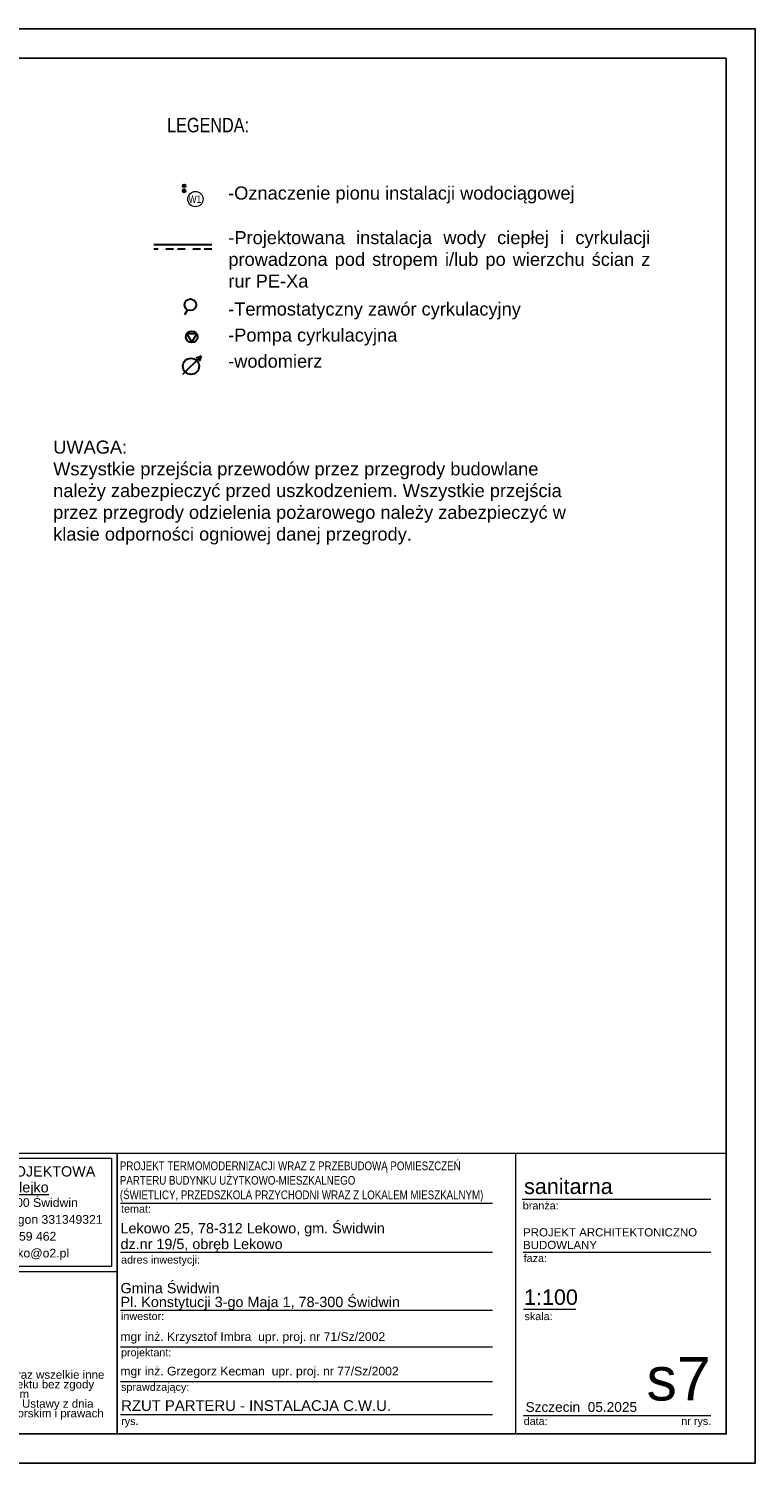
# Model space of a CAD drawing. Extents: x -438200 to -357500, y 15000 to 163871.
# Tile 34 of 148: x -411234 to -396200, y 15000 to 44700. Entities that reach past the tile are written whole.
import ezdxf
from ezdxf.lldxf.tags import DXFTag

# ---------------------------------------------------------------- set-up
doc = ezdxf.new("R2010")
doc.units = 0
doc.header["$MEASUREMENT"] = 0
doc.set_wipeout_variables(frame=1)
doc.linetypes.add('BORDER2', pattern=[22.225, 6.35, -3.175, 6.35, -3.175, 0, -3.175])
doc.layers.get('0').update_dxf_attribs({"color": 252})
for name, color, linetype, lineweight in [('#CIPELA WODA', 240, 'Continuous', 30), ('ARCH TABELA_Nr_Pióra__1', 252, 'Continuous', 25), ('ARCH TABELA_Nr_Pióra__21', 252, 'Continuous', 9), ('ARCH TABELA_Nr_Pióra__7', 252, 'Continuous', 13)]:
    doc.layers.add(name, color=color, linetype=linetype, lineweight=lineweight)
for name, color, linetype in [('#IS_opisy', 7, 'Continuous'), ('#opisy', 7, 'Continuous'), ('_TABELA', 7, 'Continuous'), ('IS_Grafika', 7, 'SOLID'), ('IS_Text_Pion_Wodociag', 7, 'Continuous')]:
    doc.layers.add(name, color=color, linetype=linetype)
for name, color, linetype, true_color in [('IS_Armatura_Wodociag', 7, 'SOLID', 0x000000), ('IS_Ciepła_woda', 1, 'DASHDOT', 0xff0000), ('IS_Cyrkulacja', 7, 'DASHWAVE', 0x800080)]:
    doc.layers.add(name, color=color, linetype=linetype, true_color=true_color)
doc.styles.add('GENERATED_STYLE_5', font='txt')
doc.styles.add('GENERATED_STYLE_7', font='arial.ttf')
doc.styles.add('GENERATED_STYLE_8', font='arial.ttf')
doc.styles.add('GENERATED_STYLE_9', font='arial.ttf')
doc.styles.get("Standard").update_dxf_attribs({"font": 'arial.ttf', "width": 0.8, "bigfont": 'BIGFONT.SHX'})
doc.linetypes.add('CYRKULACJ1', pattern='A,2.5,-1.5,["~",Standard,S=1,R=0,X=-0.5,Y=-0.4],-1.5', length=5.5)
tags = doc.linetypes.add('DASHDOT', pattern=[20, 10, -5, 0, -5]).pattern_tags.tags
tags[10:11] = [DXFTag(74, 4), DXFTag(75, 0), DXFTag(340, '0'), DXFTag(46, 0.0), DXFTag(50, 0.0), DXFTag(44, 0.0), DXFTag(45, 0.0)]
tags[8:9] = [DXFTag(74, 4), DXFTag(75, 0), DXFTag(340, '0'), DXFTag(46, 0.0), DXFTag(50, 0.0), DXFTag(44, 0.0), DXFTag(45, 0.0)]
tags[6:7] = [DXFTag(74, 4), DXFTag(75, 0), DXFTag(340, '0'), DXFTag(46, 0.0), DXFTag(50, 0.0), DXFTag(44, 0.0), DXFTag(45, 0.0)]
tags[4:5] = [DXFTag(74, 4), DXFTag(75, 0), DXFTag(340, '0'), DXFTag(46, 0.0), DXFTag(50, 0.0), DXFTag(44, 0.0), DXFTag(45, 0.0)]
tags = doc.linetypes.add('DASHWAVE', pattern='A,10,-5,-20,[138,IS_LineDef.shx,S=2,R=0,X=-20,Y=0],-5', length=40).pattern_tags.tags
tags[16:17] = [DXFTag(74, 4), DXFTag(75, 0), DXFTag(340, '0'), DXFTag(46, 0.0), DXFTag(50, 0.0), DXFTag(44, 0.0), DXFTag(45, 0.0)]
tags[6:7] = [DXFTag(74, 4), DXFTag(75, 0), DXFTag(340, '0'), DXFTag(46, 0.0), DXFTag(50, 0.0), DXFTag(44, 0.0), DXFTag(45, 0.0)]
tags[4:5] = [DXFTag(74, 4), DXFTag(75, 0), DXFTag(340, '0'), DXFTag(46, 0.0), DXFTag(50, 0.0), DXFTag(44, 0.0), DXFTag(45, 0.0)]
tags = doc.linetypes.add('SOLID', pattern=[10, 10, 0]).pattern_tags.tags
tags[6:7] = [DXFTag(74, 4), DXFTag(75, 0), DXFTag(340, '0'), DXFTag(46, 0.0), DXFTag(50, 0.0), DXFTag(44, 0.0), DXFTag(45, 0.0)]
tags[4:5] = [DXFTag(74, 4), DXFTag(75, 0), DXFTag(340, '0'), DXFTag(46, 0.0), DXFTag(50, 0.0), DXFTag(44, 0.0), DXFTag(45, 0.0)]

msp = doc.modelspace()

# ---------------------------------------------------------------- linework, layer by layer
at = {"layer": '#CIPELA WODA', "color": 6, "linetype": 'CYRKULACJ1', "ltscale": 100}
msp.add_lwpolyline([(-407443, 40227), (-408643, 40227)], dxfattribs=at)
at = {"layer": '#CIPELA WODA', "linetype": 'BORDER2', "ltscale": 25}
msp.add_lwpolyline([(-407443, 40137), (-408643, 40137)], dxfattribs=at)
at = {"color": 0, "lineweight": 15}
msp.add_circle((-407784, 41172), 159, dxfattribs=at)
at = {"layer": 'IS_Armatura_Wodociag', "lineweight": 30, "ltscale": 10}
for p, q in [((-407948, 38881), (-408008, 38777)), ((-407756, 38380), (-407964, 38380)), ((-407964, 38380), (-407860, 38200)), ((-407860, 38200), (-407756, 38380)), ((-408044, 37546), (-407667, 37918)), ((-407667, 37918), (-407767, 37879)), ((-407667, 37918), (-407707, 37818))]:
    msp.add_line(p, q, dxfattribs=at)
for centre, major_axis in [((-407888, 38985), (120, 0)), ((-407860, 38320), (120, 0)), ((-407876, 37711), (167, 0))]:
    msp.add_ellipse(centre, major_axis=major_axis, ratio=1, dxfattribs=at)
at = {"layer": 'IS_Ciepła_woda', "color": 1, "lineweight": 35, "ltscale": 10}
for radius in [28, 8]:
    msp.add_circle((-408018, 41345), radius, dxfattribs=at)
at = {"layer": 'IS_Cyrkulacja', "color": 6, "linetype": 'CYRKULACJ1', "lineweight": 30, "ltscale": 100}
for radius in [28, 8]:
    msp.add_circle((-408018, 41445), radius, dxfattribs=at)

# ---------------------------------------------------------------- texts
at = {"layer": '#IS_opisy', "insert": (-410727, 36173), "char_height": 270, "width": 11126.4, "attachment_point": 1}
msp.add_mtext('{\\fArial|b0|i0;\\W1;UWAGA:}{\\C21;\\W1;\\P\\pxqj;}\\W1;Wszystkie przejścia przewodów przez przegrody budowlane należy zabezpieczyć przed uszkodzeniem. Wszystkie przejścia przez przegrody odzielenia pożarowego należy zabezpieczyć w klasie odporności ogniowej danej przegrody. \\P\\P', dxfattribs=at)
at = {"layer": '#opisy', "lineweight": 18, "ltscale": 200}
msp.add_text('-Oznaczenie pionu instalacji wodociągowej', height=270, dxfattribs=at).set_placement((-407108, 41163))
at = {"layer": '#opisy', "lineweight": 18, "ltscale": 200, "char_height": 270, "attachment_point": 1}
for s, insert, width in [('\\pxqj;\\fArial|b0|i0|c238;\\W1;-Projektowana instalacja wody ciepłej i cyrkulacji prowadzona pod stropem i/lub po wierzchu ścian z rur PE-Xa', (-407103, 40510), 8704.94), ('\\fArial|b0|i0;\\W1;-Termostatyczny zawór cyrkulacyjny', (-407107, 39032), 8382.26), ('\\fArial|b0|i0;\\W1;-Pompa cyrkulacyjna', (-407107, 38492), 8382.26), ('\\fArial|b0|i0;\\W1;-wodomierz', (-407107, 37952), 8382.26)]:
    msp.add_mtext(s, dxfattribs=dict(at, insert=insert, width=width))
at = {"layer": 'IS_Grafika', "ltscale": 10, "insert": (-408370, 42550), "char_height": 300, "width": 2002.95, "attachment_point": 7}
msp.add_mtext('LEGENDA:', dxfattribs=at)
at = {"layer": 'IS_Text_Pion_Wodociag', "linetype": 'SOLID', "ltscale": 10, "insert": (-407795, 41092), "char_height": 158.4, "attachment_point": 8}
msp.add_mtext('\\fArial|b0|i0;W1', dxfattribs=at)

# ---------------------------------------------------------------- wipeouts: each hides what was drawn before it
at = {"color": 3, "lineweight": 50}
msp.add_wipeout([(-414300, 21421), (-396800, 21421), (-396800, 15610), (-414300, 15610)], dxfattribs=at)

# ---------------------------------------------------------------- next in the draw order: linework, layer by layer
at = {"layer": '_TABELA', "color": 7}
msp.add_lwpolyline([(-438200, 44700), (-396200, 44700), (-438200, 44700), (-438200, 15000), (-396200, 15000), (-396200, 44700)], dxfattribs=at)
msp.add_lwpolyline([(-396800, 44090), (-435700, 44090), (-435700, 15610), (-396800, 15610)], close=True, dxfattribs=at)
at = {"layer": 'ARCH TABELA_Nr_Pióra__21', "color": 0, "linetype": 'Continuous'}
for p, q in [((-414300, 21421), (-409406, 21421)), ((-414300, 21421), (-396800, 21421)), ((-409406, 21421), (-409406, 15610)), ((-409406, 18974), (-409406, 21421)), ((-401162, 21421), (-401162, 15610)), ((-396800, 21421), (-396800, 15610)), ((-414194, 21315), (-409513, 21315)), ((-409513, 19081), (-409513, 21315)), ((-409406, 15610), (-409406, 21021)), ((-409334, 20385), (-401634, 20385)), ((-401022, 20465), (-397123, 20465)), ((-409334, 19371), (-401634, 19371)), ((-401005, 19371), (-397123, 19371)), ((-414194, 19081), (-409513, 19081)), ((-414300, 18974), (-409406, 18974)), ((-409334, 18171), (-401634, 18171)), ((-400993, 18189), (-399914, 18189)), ((-409334, 17411), (-401634, 17411)), ((-409334, 16697), (-401634, 16697)), ((-409334, 16010), (-401634, 16010)), ((-400993, 15992), (-398711, 15992)), ((-398711, 15992), (-397123, 15992)), ((-414300, 15610), (-409406, 15610)), ((-396800, 15610), (-409406, 15610))]:
    msp.add_line(p, q, dxfattribs=at)

# ---------------------------------------------------------------- next in the draw order: texts
at = {"layer": 'ARCH TABELA_Nr_Pióra__1', "color": 0, "linetype": 'Continuous'}
for s, insert, char_height, width, attachment_point, style in [('\\pt22543.1;\\fArial|b0|i0|c238;\\W0.8;PROJEKT TERMOMODERNIZACJI WRAZ Z PRZEBUDOWĄ POMIESZCZEŃ \\PPARTERU BUDYNKU UŻYTKOWO-MIESZKALNEGO\\P(ŚWIETLICY, PRZEDSZKOLA PRZYCHODNI WRAZ Z LOKALEM MIESZKALNYM)', (-409348, 20414), 180, 12247.06, 7, 'GENERATED_STYLE_5'), ('RZUT PARTERU - INSTALACJA C.W.U.', (-409320, 16305), 220, 9511.75, 1, 'GENERATED_STYLE_9')]:
    msp.add_mtext(s, dxfattribs=dict(at, insert=insert, char_height=char_height, width=width, attachment_point=attachment_point, style=style))
at = {"layer": 'ARCH TABELA_Nr_Pióra__21', "color": 0, "linetype": 'Continuous', "insert": (-409334, 18170), "char_height": 212.77, "attachment_point": 7, "line_spacing_factor": 0.807442, "style": 'GENERATED_STYLE_7'}
msp.add_mtext('{Gmina Świdwin\\PPl. Konstytucji 3-go Maja 1, 78-300 Świdwin}', dxfattribs=at)
at = {"layer": 'ARCH TABELA_Nr_Pióra__7', "color": 0, "linetype": 'Continuous'}
for s, insert, char_height, attachment_point, line_spacing_factor, style in [('{PRACOWNIA PROJEKTOWA\\P\\LBartosz Balejko}', (-411853, 21150), 212.77, 2, 0.926719, 'GENERATED_STYLE_8'), ('{Lekowo 25, 78-312 Lekowo, gm. Świdwin\\Pdz.nr 19/5, obręb Lekowo}', (-409334, 19370), 212.77, 7, 0.918867, 'GENERATED_STYLE_7'), ('{PROJEKT ARCHITEKTONICZNO\\PBUDOWLANY}', (-401005, 19867), 170, 1, 0.923713, 'GENERATED_STYLE_7')]:
    msp.add_mtext(s, dxfattribs=dict(at, insert=insert, char_height=char_height, attachment_point=attachment_point, line_spacing_factor=line_spacing_factor, style=style))
at = {"layer": 'ARCH TABELA_Nr_Pióra__7', "color": 0, "linetype": 'Continuous', "attachment_point": 1, "style": 'GENERATED_STYLE_7'}
for s, insert, char_height, width in [('sanitarna', (-400984, 20894), 319.2, 3639.4), ('mgr inż. Krzysztof Imbra  \\fArial|b0|i0|c238;upr. proj. nr 71/Sz/2002', (-409336, 17713), 180, 6421.97), ('mgr inż. Grzegorz Kecman  \\fArial|b0|i0|c238;upr. proj. nr 77/Sz/2002', (-409336, 16999), 180, 6421.97)]:
    msp.add_mtext(s, dxfattribs=dict(at, insert=insert, char_height=char_height, width=width))
at = {"layer": 'ARCH TABELA_Nr_Pióra__7', "color": 0, "linetype": 'Continuous', "style": 'GENERATED_STYLE_7'}
for s, insert, char_height, width, attachment_point, line_spacing_factor in [('{ul.Różana 6, 78-300 Świdwin\\PNIP 672-168-25-82 Regon 331349321\\Ptel.: +48 501 059 462\\Pmail: bartekbalejko@o2.pl}', (-411853, 20488), 180.85, 4680.85, 2, 1.156383), ('{UWAGA:\\PKopiowanie, publikacje oraz wszelkie inne formy wykorzystania projektu bez zgody autorów będą naruszeniem przepisówwynikających z Ustawy z dnia 4.02.1994 r. o prawie autorskim i prawach pokrewnych.}', (-414095, 17120), 170.213, 4483.41, 1, 0.703415)]:
    msp.add_mtext(s, dxfattribs=dict(at, insert=insert, char_height=char_height, width=width, attachment_point=attachment_point, line_spacing_factor=line_spacing_factor))
for s, insert, char_height, attachment_point in [('{temat:}', (-409323, 20348), 159.6, 1), ('{branża:}', (-401011, 20416), 159.6, 1), ('{adres inwestycji:}', (-409323, 19295), 159.58, 1), ('{faza:}', (-400993, 19326), 159.6, 1), ('1:100', (-400986, 18600), 319.2, 1), ('{inwestor:}', (-409323, 18126), 159.58, 1), ('{skala:}', (-400975, 18124), 159.6, 1), ('{projektant:}', (-409323, 17375), 159.58, 1), ('s7', (-397123, 17201), 900, 3), ('sprawdzający:', (-409323, 16660), 159.58, 1), ('{Szczecin  05.2025}', (-400954, 16267), 202.13, 1), ('{rys.}', (-409321, 15953), 159.6, 1), ('{data:}', (-400992, 15953), 159.6, 1), ('{nr rys.}', (-397731, 15956), 159.6, 1)]:
    msp.add_mtext(s, dxfattribs=dict(at, insert=insert, char_height=char_height, attachment_point=attachment_point))

doc.saveas('drawing.dxf')
